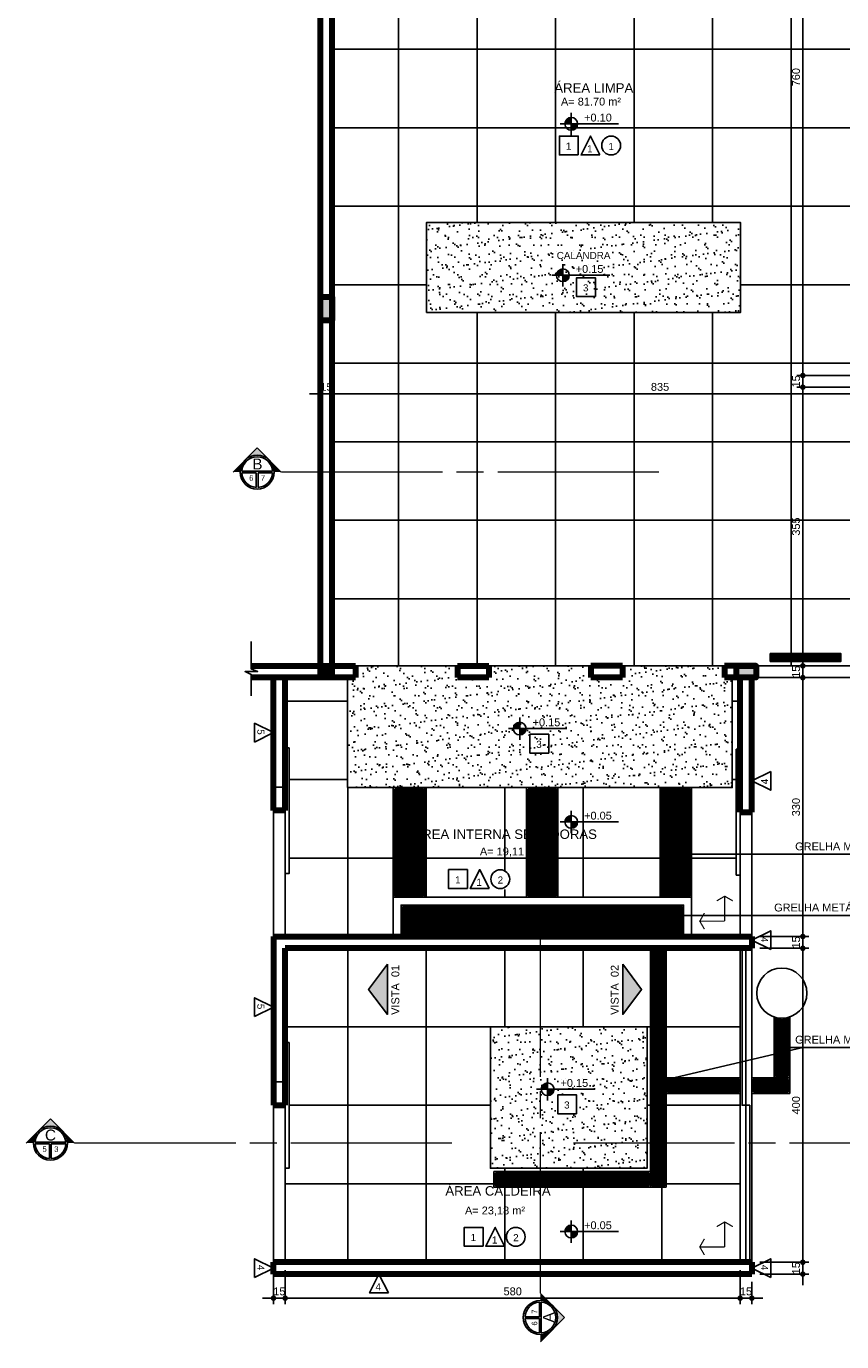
# Model space of a CAD drawing. Header units: metres. Extents: x -44 to 208, y -13 to 238.
# Tile 69 of 154: x 57 to 68, y 92 to 109. Entities that reach past the tile are written whole.
import ezdxf
from ezdxf.enums import TextEntityAlignment as Align

# ---------------------------------------------------------------- set-up
doc = ezdxf.new("R2010")
doc.units = ezdxf.units.M
doc.header["$MEASUREMENT"] = 0
doc.linetypes.add('DASHED2', pattern=[9.525, 6.35, -3.175])
doc.layers.add('ALV-ALT', color=7, linetype='Continuous', lineweight=90)
doc.layers.add('VIS-V03', color=4, linetype='Continuous', lineweight=25)
for name, color, linetype in [('ALV-CONS', 12, 'Continuous'), ('CTA-GER', 35, 'Continuous'), ('EST-LAJ', 6, 'Continuous'), ('HTC-EST', 253, 'Continuous'), ('HTC-PIS', 8, 'Continuous'), ('PAREDES', 4, 'Continuous'), ('PIS-DSN', 40, 'Continuous'), ('PROJEÇÃO', 6, 'DASHED2'), ('SMB-GER', 9, 'Continuous'), ('TXT-AMB', 25, 'Continuous'), ('TXT-ESP', 40, 'Continuous'), ('V_FLX_Descarga_de_Fundo', 3, 'Continuous')]:
    doc.layers.add(name, color=color, linetype=linetype)
doc.styles.add('ARIAL', font='arial.ttf')
doc.styles.add('Griffe', font='arial.ttf')
doc.styles.add('Texto Ambiente 1-50', font='arial.ttf', dxfattribs={"height": 0.12})
doc.styles.add('Texto Cota', font='arial.ttf')
doc.styles.add('Texto Especificacao 1-50', font='arial.ttf', dxfattribs={"height": 0.1})
doc.dimstyles.new('ARQ-1-50', dxfattribs={"dimscale": 0, "dimtxt": 0.1, "dimasz": 0.07, "dimexe": 0.075, "dimexo": 0.1, "dimgap": 0.035, "dimtad": 1, "dimdec": 0, "dimlfac": 100, "dimzin": 1, "dimdsep": 46, "dimtxsty": 'Texto Cota', "dimblk": 'DOT', "dimcen": 0.1, "dimclrd": 256, "dimclre": 256, "dimclrt": 15, "dimaunit": 1, "dimadec": 0, "dimazin": 0, "dimtfac": 1.8, "dimtdec": 0, "dimtix": 1, "dimtmove": 2, "dimatfit": 1, "dimldrblk": 'DOT', "dimfxl": 1, "dimtolj": 1, "dimtzin": 4, "dimlwd": -1, "dimarcsym": 0})
pattern_1 = [(0, (21.542105, 0.126112), (0, 0.01875), [])]
pattern_2 = [(0, (21.622105, 0.106112), (0, 0.01875), [])]
pattern_3 = [(90, (21.622105, 0.106112), (-0.01875, 1e-18), [])]

# ---------------------------------------------------------------- blocks, each defined once
blk = doc.blocks.new('Nivel')
h = blk.add_hatch(color=256)
h.paths.add_polyline_path([(0, 0), (0, 0.081, 0.414214), (-0.081, 0)])
h.paths.add_polyline_path([(0.081, 0), (0, 0), (0, -0.081, 0.414214)])
for p, q in [((0.081, 0), (-0.142, 0)), ((0, -0.081), (0, 0.142)), ((0.081, 0), (0.6, 0)), ((0, -0.081), (0, -0.142))]:
    blk.add_line(p, q)
blk.add_circle((0, 0), 0.0813)
at = {"style": 'Griffe'}
blk.add_attdef('NIVEL', text='', height=0.1, dxfattribs=at).set_placement((0.34, 0), align=Align.BOTTOM_CENTER)
blk = doc.blocks.new('_DOT')
at = {"color": 0, "linetype": 'ByBlock'}
blk.add_line((-0.5, 0), (-1, 0), dxfattribs=at)
at = {"color": 0, "linetype": 'ByBlock', "const_width": 0.5}
blk.add_lwpolyline([(-0.25, 0, 1), (0.25, 0, 1)], format="xyb", close=True, dxfattribs=at)
blk = doc.blocks.new('*D3912')
at = {"layer": 'CTA-GER', "lineweight": -2, "transparency": 16777216}
for p, q in [((67.23, 111.895), (67.255, 111.895)), ((68.223, 104.295), (67.255, 104.295))]:
    blk.add_line(p, q, dxfattribs=at)
at = {"layer": 'CTA-GER', "transparency": 16777216}
blk.add_line((67.33, 111.825), (67.33, 104.365), dxfattribs=at)
at = {"layer": 'Defpoints', "color": 0, "transparency": 16777216}
for p in [(67.33, 111.895), (67.33, 104.295), (68.323, 104.295)]:
    blk.add_point(p, dxfattribs=at)
at = {"layer": 'CTA-GER', "transparency": 16777216, "xscale": 0.07, "yscale": 0.07, "zscale": 0.07}
for p, rotation in [((67.33, 111.895), 90), ((67.33, 104.295), 270)]:
    blk.add_blockref('_DOT', p, dxfattribs=dict(at, rotation=rotation))
at = {"layer": 'CTA-GER', "color": 15, "transparency": 16777216, "insert": (67.244, 108.095), "char_height": 0.1, "attachment_point": 5, "rotation": 90, "style": 'Texto Cota'}
blk.add_mtext('\\A1;760', dxfattribs=at)
blk = doc.blocks.new('*D3913')
at = {"layer": 'CTA-GER', "transparency": 16777216}
for p, q in [((67.33, 104.365), (67.33, 104.435)), ((67.33, 104.295), (67.33, 104.145)), ((67.33, 104.075), (67.33, 104.005))]:
    blk.add_line(p, q, dxfattribs=at)
at = {"layer": 'CTA-GER', "lineweight": -2, "transparency": 16777216}
for p, q in [((68.223, 104.295), (67.255, 104.295)), ((68.223, 104.145), (67.255, 104.145))]:
    blk.add_line(p, q, dxfattribs=at)
at = {"layer": 'Defpoints', "color": 0, "transparency": 16777216}
for p in [(68.323, 104.295), (67.33, 104.145), (68.323, 104.145)]:
    blk.add_point(p, dxfattribs=at)
at = {"layer": 'CTA-GER', "transparency": 16777216, "xscale": 0.07, "yscale": 0.07, "zscale": 0.07}
for p, rotation in [((67.33, 104.295), 270), ((67.33, 104.145), 90)]:
    blk.add_blockref('_DOT', p, dxfattribs=dict(at, rotation=rotation))
at = {"layer": 'CTA-GER', "color": 15, "transparency": 16777216, "insert": (67.244, 104.22), "char_height": 0.1, "attachment_point": 5, "rotation": 90, "style": 'Texto Cota'}
blk.add_mtext('\\A1;15', dxfattribs=at)
blk = doc.blocks.new('*D3914')
at = {"layer": 'CTA-GER', "lineweight": -2, "transparency": 16777216}
for p, q in [((68.223, 104.145), (67.255, 104.145)), ((67.411, 100.595), (67.405, 100.595))]:
    blk.add_line(p, q, dxfattribs=at)
at = {"layer": 'CTA-GER', "transparency": 16777216}
blk.add_line((67.33, 104.075), (67.33, 100.665), dxfattribs=at)
at = {"layer": 'Defpoints', "color": 0, "transparency": 16777216}
for p in [(68.323, 104.145), (67.311, 100.595), (67.33, 100.595)]:
    blk.add_point(p, dxfattribs=at)
at = {"layer": 'CTA-GER', "transparency": 16777216, "xscale": 0.07, "yscale": 0.07, "zscale": 0.07}
for p, rotation in [((67.33, 104.145), 90), ((67.33, 100.595), 270)]:
    blk.add_blockref('_DOT', p, dxfattribs=dict(at, rotation=rotation))
at = {"layer": 'CTA-GER', "color": 15, "transparency": 16777216, "insert": (67.244, 102.37), "char_height": 0.1, "attachment_point": 5, "rotation": 90, "style": 'Texto Cota'}
blk.add_mtext('\\A1;355', dxfattribs=at)
blk = doc.blocks.new('*D3915')
at = {"layer": 'CTA-GER', "transparency": 16777216}
for p, q in [((67.33, 100.665), (67.33, 100.735)), ((67.33, 100.595), (67.33, 100.445)), ((67.33, 100.375), (67.33, 100.305))]:
    blk.add_line(p, q, dxfattribs=at)
at = {"layer": 'CTA-GER', "lineweight": -2, "transparency": 16777216}
for p, q in [((67.411, 100.595), (67.405, 100.595)), ((67.411, 100.445), (67.405, 100.445))]:
    blk.add_line(p, q, dxfattribs=at)
at = {"layer": 'Defpoints', "color": 0, "transparency": 16777216}
for p in [(67.311, 100.595), (67.311, 100.445), (67.33, 100.445)]:
    blk.add_point(p, dxfattribs=at)
at = {"layer": 'CTA-GER', "transparency": 16777216, "xscale": 0.07, "yscale": 0.07, "zscale": 0.07}
for p, rotation in [((67.33, 100.595), 270), ((67.33, 100.445), 90)]:
    blk.add_blockref('_DOT', p, dxfattribs=dict(at, rotation=rotation))
at = {"layer": 'CTA-GER', "color": 15, "transparency": 16777216, "insert": (67.244, 100.52), "char_height": 0.1, "attachment_point": 5, "rotation": 90, "style": 'Texto Cota'}
blk.add_mtext('\\A1;15', dxfattribs=at)
blk = doc.blocks.new('*D3933')
at = {"layer": 'CTA-GER', "lineweight": -2, "transparency": 16777216}
for p, q in [((61.336, 104.163), (61.336, 104.138)), ((69.686, 104.163), (69.686, 104.138))]:
    blk.add_line(p, q, dxfattribs=at)
at = {"layer": 'CTA-GER', "transparency": 16777216}
blk.add_line((69.616, 104.063), (61.406, 104.063), dxfattribs=at)
at = {"layer": 'Defpoints', "color": 0, "transparency": 16777216}
for p in [(61.336, 104.063), (61.336, 104.063), (69.686, 104.063)]:
    blk.add_point(p, dxfattribs=at)
at = {"layer": 'CTA-GER', "transparency": 16777216, "xscale": 0.07, "yscale": 0.07, "zscale": 0.07, "rotation": 180}
blk.add_blockref('_DOT', (61.336, 104.063), dxfattribs=at)
at = {"layer": 'CTA-GER', "transparency": 16777216, "xscale": 0.07, "yscale": 0.07, "zscale": 0.07}
blk.add_blockref('_DOT', (69.686, 104.063), dxfattribs=at)
at = {"layer": 'CTA-GER', "color": 15, "transparency": 16777216, "insert": (65.511, 104.149), "char_height": 0.1, "attachment_point": 5, "style": 'Texto Cota'}
blk.add_mtext('\\A1;835', dxfattribs=at)
blk = doc.blocks.new('*D4055')
at = {"layer": 'CTA-GER', "lineweight": -2, "transparency": 16777216}
for p, q in [((61.186, 104.145), (61.186, 104.138)), ((61.336, 104.163), (61.336, 104.138))]:
    blk.add_line(p, q, dxfattribs=at)
at = {"layer": 'CTA-GER', "transparency": 16777216}
for p, q in [((61.116, 104.063), (61.046, 104.063)), ((61.336, 104.063), (61.186, 104.063)), ((61.406, 104.063), (61.476, 104.063))]:
    blk.add_line(p, q, dxfattribs=at)
at = {"layer": 'Defpoints', "color": 0, "transparency": 16777216}
for p in [(61.186, 104.063), (61.186, 104.045), (61.336, 104.063)]:
    blk.add_point(p, dxfattribs=at)
at = {"layer": 'CTA-GER', "transparency": 16777216, "xscale": 0.07, "yscale": 0.07, "zscale": 0.07}
blk.add_blockref('_DOT', (61.186, 104.063), dxfattribs=at)
at = {"layer": 'CTA-GER', "transparency": 16777216, "xscale": 0.07, "yscale": 0.07, "zscale": 0.07, "rotation": 180}
blk.add_blockref('_DOT', (61.336, 104.063), dxfattribs=at)
at = {"layer": 'CTA-GER', "color": 15, "transparency": 16777216, "insert": (61.261, 104.149), "char_height": 0.1, "attachment_point": 5, "style": 'Texto Cota'}
blk.add_mtext('\\A1;15', dxfattribs=at)
blk = doc.blocks.new('A$C583E022D')
at = {"layer": 'HTC-PIS'}
h = blk.add_hatch(dxfattribs=at)
h.set_pattern_fill('LINE', color=256, scale=0.06, angle=90)
h.set_pattern_definition([(90, (-40.2440876, -116.442404), (-0.0075, 5e-19), [])])
h.paths.add_polyline_path([(0.89, -0.09), (0.89, -0.01), (0.01, -0.01), (0.01, -0.09)])
for points in [[(0, -0.1), (0.9, -0.1), (0.9, 0), (0, 0)], [(0.01, -0.09), (0.89, -0.09), (0.89, -0.01), (0.01, -0.01)]]:
    blk.add_lwpolyline(points, close=True, dxfattribs=at)
blk = doc.blocks.new('SENT.ASSENT.')
at = {"const_width": 0.0117}
for points in [[(0.153, 0.395), (0.072, 0.348)], [(0.147, 0.395), (0.229, 0.348)], [(0.15, 0.394), (0.15, 0.15)], [(0.394, 0.15), (0.15, 0.15)], [(0.395, 0.147), (0.348, 0.228)], [(0.395, 0.153), (0.348, 0.071)]]:
    blk.add_lwpolyline(points, dxfattribs=at)
blk = doc.blocks.new('*D4072')
at = {"layer": 'CTA-GER', "lineweight": -2, "transparency": 16777216}
for p, q in [((67.411, 100.445), (67.405, 100.445)), ((66.781, 97.147), (67.405, 97.147))]:
    blk.add_line(p, q, dxfattribs=at)
at = {"layer": 'CTA-GER', "transparency": 16777216}
blk.add_line((67.33, 100.375), (67.33, 97.217), dxfattribs=at)
at = {"layer": 'Defpoints', "color": 0, "transparency": 16777216}
for p in [(67.311, 100.445), (66.681, 97.147), (67.33, 97.147)]:
    blk.add_point(p, dxfattribs=at)
at = {"layer": 'CTA-GER', "transparency": 16777216, "xscale": 0.07, "yscale": 0.07, "zscale": 0.07}
for p, rotation in [((67.33, 100.445), 90), ((67.33, 97.147), 270)]:
    blk.add_blockref('_DOT', p, dxfattribs=dict(at, rotation=rotation))
at = {"layer": 'CTA-GER', "color": 15, "transparency": 16777216, "insert": (67.244, 98.796), "char_height": 0.1, "attachment_point": 5, "rotation": 90, "style": 'Texto Cota'}
blk.add_mtext('\\A1;330', dxfattribs=at)
blk = doc.blocks.new('*D4073')
at = {"layer": 'CTA-GER', "transparency": 16777216}
for p, q in [((67.33, 97.217), (67.33, 97.287)), ((67.33, 97.147), (67.33, 96.997)), ((67.33, 96.927), (67.33, 96.857))]:
    blk.add_line(p, q, dxfattribs=at)
at = {"layer": 'CTA-GER', "lineweight": -2, "transparency": 16777216}
for p, q in [((66.781, 97.147), (67.405, 97.147)), ((66.781, 96.997), (67.405, 96.997))]:
    blk.add_line(p, q, dxfattribs=at)
at = {"layer": 'Defpoints', "color": 0, "transparency": 16777216}
for p in [(66.681, 97.147), (66.681, 96.997), (67.33, 96.997)]:
    blk.add_point(p, dxfattribs=at)
at = {"layer": 'CTA-GER', "transparency": 16777216, "xscale": 0.07, "yscale": 0.07, "zscale": 0.07}
for p, rotation in [((67.33, 97.147), 270), ((67.33, 96.997), 90)]:
    blk.add_blockref('_DOT', p, dxfattribs=dict(at, rotation=rotation))
at = {"layer": 'CTA-GER', "color": 15, "transparency": 16777216, "insert": (67.244, 97.072), "char_height": 0.1, "attachment_point": 5, "rotation": 90, "style": 'Texto Cota'}
blk.add_mtext('\\A1;15', dxfattribs=at)
blk = doc.blocks.new('*D4074')
at = {"layer": 'CTA-GER', "lineweight": -2, "transparency": 16777216}
for p, q in [((66.781, 96.997), (67.405, 96.997)), ((66.781, 92.997), (67.405, 92.997))]:
    blk.add_line(p, q, dxfattribs=at)
at = {"layer": 'CTA-GER', "transparency": 16777216}
blk.add_line((67.33, 96.927), (67.33, 93.067), dxfattribs=at)
at = {"layer": 'Defpoints', "color": 0, "transparency": 16777216}
for p in [(66.681, 96.997), (66.681, 92.997), (67.33, 92.997)]:
    blk.add_point(p, dxfattribs=at)
at = {"layer": 'CTA-GER', "transparency": 16777216, "xscale": 0.07, "yscale": 0.07, "zscale": 0.07}
for p, rotation in [((67.33, 96.997), 90), ((67.33, 92.997), 270)]:
    blk.add_blockref('_DOT', p, dxfattribs=dict(at, rotation=rotation))
at = {"layer": 'CTA-GER', "color": 15, "transparency": 16777216, "insert": (67.244, 94.997), "char_height": 0.1, "attachment_point": 5, "rotation": 90, "style": 'Texto Cota'}
blk.add_mtext('\\A1;400', dxfattribs=at)
blk = doc.blocks.new('*D4075')
at = {"layer": 'CTA-GER', "transparency": 16777216}
for p, q in [((67.33, 93.067), (67.33, 93.137)), ((67.33, 92.997), (67.33, 92.847)), ((67.33, 92.777), (67.33, 92.707))]:
    blk.add_line(p, q, dxfattribs=at)
at = {"layer": 'CTA-GER', "lineweight": -2, "transparency": 16777216}
for p, q in [((66.781, 92.997), (67.405, 92.997)), ((66.781, 92.847), (67.405, 92.847))]:
    blk.add_line(p, q, dxfattribs=at)
at = {"layer": 'Defpoints', "color": 0, "transparency": 16777216}
for p in [(66.681, 92.997), (66.681, 92.847), (67.33, 92.847)]:
    blk.add_point(p, dxfattribs=at)
at = {"layer": 'CTA-GER', "transparency": 16777216, "xscale": 0.07, "yscale": 0.07, "zscale": 0.07}
for p, rotation in [((67.33, 92.997), 270), ((67.33, 92.847), 90)]:
    blk.add_blockref('_DOT', p, dxfattribs=dict(at, rotation=rotation))
at = {"layer": 'CTA-GER', "color": 15, "transparency": 16777216, "insert": (67.244, 92.922), "char_height": 0.1, "attachment_point": 5, "rotation": 90, "style": 'Texto Cota'}
blk.add_mtext('\\A1;15', dxfattribs=at)
blk = doc.blocks.new('*D4076')
at = {"layer": 'CTA-GER', "lineweight": -2, "transparency": 16777216}
for p, q in [((60.586, 92.897), (60.586, 92.465)), ((60.736, 92.897), (60.736, 92.465))]:
    blk.add_line(p, q, dxfattribs=at)
at = {"layer": 'CTA-GER', "transparency": 16777216}
for p, q in [((60.516, 92.54), (60.446, 92.54)), ((60.586, 92.54), (60.736, 92.54)), ((60.806, 92.54), (60.876, 92.54))]:
    blk.add_line(p, q, dxfattribs=at)
at = {"layer": 'Defpoints', "color": 0, "transparency": 16777216}
for p in [(60.586, 92.997), (60.736, 92.997), (60.736, 92.54)]:
    blk.add_point(p, dxfattribs=at)
at = {"layer": 'CTA-GER', "transparency": 16777216, "xscale": 0.07, "yscale": 0.07, "zscale": 0.07}
blk.add_blockref('_DOT', (60.586, 92.54), dxfattribs=at)
at = {"layer": 'CTA-GER', "transparency": 16777216, "xscale": 0.07, "yscale": 0.07, "zscale": 0.07, "rotation": 180}
blk.add_blockref('_DOT', (60.736, 92.54), dxfattribs=at)
at = {"layer": 'CTA-GER', "color": 15, "transparency": 16777216, "insert": (60.661, 92.626), "char_height": 0.1, "attachment_point": 5, "style": 'Texto Cota'}
blk.add_mtext('\\A1;15', dxfattribs=at)
blk = doc.blocks.new('*D4077')
at = {"layer": 'CTA-GER', "lineweight": -2, "transparency": 16777216}
for p, q in [((60.736, 92.897), (60.736, 92.465)), ((66.531, 92.897), (66.531, 92.465))]:
    blk.add_line(p, q, dxfattribs=at)
at = {"layer": 'CTA-GER', "transparency": 16777216}
blk.add_line((60.806, 92.54), (66.461, 92.54), dxfattribs=at)
at = {"layer": 'Defpoints', "color": 0, "transparency": 16777216}
for p in [(60.736, 92.997), (66.531, 92.997), (66.531, 92.54)]:
    blk.add_point(p, dxfattribs=at)
at = {"layer": 'CTA-GER', "transparency": 16777216, "xscale": 0.07, "yscale": 0.07, "zscale": 0.07, "rotation": 180}
blk.add_blockref('_DOT', (60.736, 92.54), dxfattribs=at)
at = {"layer": 'CTA-GER', "transparency": 16777216, "xscale": 0.07, "yscale": 0.07, "zscale": 0.07}
blk.add_blockref('_DOT', (66.531, 92.54), dxfattribs=at)
at = {"layer": 'CTA-GER', "color": 15, "transparency": 16777216, "insert": (63.634, 92.626), "char_height": 0.1, "attachment_point": 5, "style": 'Texto Cota'}
blk.add_mtext('\\A1;580', dxfattribs=at)
blk = doc.blocks.new('*D4078')
at = {"layer": 'CTA-GER', "lineweight": -2, "transparency": 16777216}
for p, q in [((66.531, 92.897), (66.531, 92.465)), ((66.681, 92.747), (66.681, 92.465))]:
    blk.add_line(p, q, dxfattribs=at)
at = {"layer": 'CTA-GER', "transparency": 16777216}
for p, q in [((66.461, 92.54), (66.391, 92.54)), ((66.531, 92.54), (66.681, 92.54)), ((66.751, 92.54), (66.821, 92.54))]:
    blk.add_line(p, q, dxfattribs=at)
at = {"layer": 'Defpoints', "color": 0, "transparency": 16777216}
for p in [(66.531, 92.997), (66.681, 92.847), (66.681, 92.54)]:
    blk.add_point(p, dxfattribs=at)
at = {"layer": 'CTA-GER', "transparency": 16777216, "xscale": 0.07, "yscale": 0.07, "zscale": 0.07}
blk.add_blockref('_DOT', (66.531, 92.54), dxfattribs=at)
at = {"layer": 'CTA-GER', "transparency": 16777216, "xscale": 0.07, "yscale": 0.07, "zscale": 0.07, "rotation": 180}
blk.add_blockref('_DOT', (66.681, 92.54), dxfattribs=at)
at = {"layer": 'CTA-GER', "color": 15, "transparency": 16777216, "insert": (66.606, 92.626), "char_height": 0.1, "attachment_point": 5, "style": 'Texto Cota'}
blk.add_mtext('\\A1;15', dxfattribs=at)
blk = doc.blocks.new('Corte dir-cima')
h = blk.add_hatch(color=256)
h.dxf.hatch_style = 1
h.paths.add_polyline_path([(8.189, 0.439), (7.75, 0.879), (7.311, 0.439, -0.414214)])
h = blk.add_hatch(color=256)
h.dxf.hatch_style = 1
h.paths.add_polyline_path([(7.311, 0.439, 0.198912), (7.129, 0), (6.871, 0)])
h = blk.add_hatch(color=256)
h.dxf.hatch_style = 1
h.paths.add_polyline_path([(8.189, 0.439), (8.629, 0), (8.371, 0, 0.198912)])
for p, q in [((6.871, 0), (7.75, 0.879)), ((8.629, 0), (7.75, 0.879)), ((7.192, 0.031), (8.308, 0.031)), ((7.129, -0.031), (7.129, -0.031)), ((7.192, -0.031), (7.719, -0.031)), ((7.719, -0.559), (7.719, -0.031)), ((7.781, -0.031), (8.308, -0.031)), ((7.781, -0.559), (7.781, -0.031))]:
    blk.add_line(p, q)
at = {"const_width": 0.05}
for points in [[(-6.871, 0), (-1, 0)], [(-0.5, 0), (0.5, 0)], [(1, 0), (6.871, 0)]]:
    blk.add_lwpolyline(points, dxfattribs=at)
blk.add_circle((7.75, 0), 0.621)
for start, end in [(3.1847, 176.8153), (183.1847, 266.8153), (273.1847, 356.8153)]:
    blk.add_arc((7.75, 0), 0.559, start, end)
at = {"style": 'Griffe'}
for tag, height, p in [('A', 0.4, (7.75, 0.295)), ('B', 0.2, (7.537, -0.213)), ('C', 0.2, (7.963, -0.213))]:
    blk.add_attdef(tag, text='', height=height, dxfattribs=at).set_placement(p, align=Align.MIDDLE_CENTER)

msp = doc.modelspace()

# ---------------------------------------------------------------- hatches: boundary and pattern name
at = {"layer": 'HTC-EST'}
for points in [[(61.336, 105.295), (61.186, 105.295), (61.186, 104.995), (61.336, 104.995)], [(61.186, 100.445), (61.336, 100.445), (61.336, 100.595), (61.186, 100.595)], [(66.736, 100.595), (66.486, 100.595), (66.486, 100.445), (66.736, 100.445)]]:
    msp.add_hatch(color=256, dxfattribs=at).paths.add_polyline_path(points)
at = {"layer": 'HTC-PIS'}
h = msp.add_hatch(dxfattribs=at)
h.set_pattern_fill('_USER', color=256, angle=90, double=1, pattern_type=0)
h.set_pattern_definition([(90, (71.1798, 119.4496), (-1, 6e-17), []), (180, (71.1798, 119.4496), (-1e-16, -1), [])])
h.paths.add_polyline_path([(68.78, 117.05), (69.28, 117.05), (69.28, 117.1), (69.28, 117.1), (69.28, 118.4), (69.28, 119.45), (67.83, 119.45), (66.43, 119.45), (61.63, 119.45), (61.33, 119.45), (61.33, 111.9), (61.38, 111.9), (61.38, 111.75), (61.33, 111.75), (61.33, 106.7), (61.33, 100.6), (61.58, 100.6), (61.58, 100.595), (63.13, 100.595), (63.13, 100.6), (63.28, 100.6), (63.28, 100.595), (64.83, 100.595), (64.83, 100.6), (64.98, 100.6), (64.98, 100.595), (66.53, 100.595), (66.53, 100.6), (66.73, 100.6), (68.23, 100.6), (68.23, 100.6), (68.28, 100.6), (69.18, 100.6), (69.18, 100.6), (69.68, 100.6), (69.68, 104.15), (68.18, 104.15), (68.18, 104.3), (68.18, 105), (68.18, 105.235), (68.18, 106.365), (68.18, 107.185), (68.18, 108.315), (68.18, 109.051), (68.18, 110.041), (68.18, 111.75), (62.68, 111.75), (62.68, 111.9), (67.68, 111.9), (67.68, 116.9), (62.68, 116.9), (62.68, 117.05), (67.88, 117.05)])
edge = h.paths.add_edge_path(flags=16)
edge.add_arc((65.464, 117.876), 0.12, 0, 360)
edge = h.paths.add_edge_path(flags=16)
edge.add_arc((64.925, 118.142), 0.0813, 0, 360)
h.paths.add_polyline_path([(65.322, 117.757), (65.082, 117.757), (65.202, 117.997)], flags=16)
h.paths.add_polyline_path([(66.73, 114.5), (66.73, 114.35), (66.48, 114.35), (66.48, 114.5)], flags=16)
h.paths.add_polyline_path([(64.501, 114.164), (64.501, 113.924), (64.261, 113.924), (64.261, 114.164)], flags=16)
edge = h.paths.add_edge_path(flags=16)
edge.add_arc((64.918, 114.044), 0.12, 0, 360)
h.paths.add_polyline_path([(64.656, 114.164), (64.776, 113.924), (64.536, 113.924)], flags=16)
edge = h.paths.add_edge_path(flags=16)
edge.add_arc((64.447, 107.989), 0.0813, 0, 360)
edge = h.paths.add_edge_path(flags=16)
edge.add_arc((64.955, 107.706), 0.12, 0, 360)
h.paths.add_polyline_path([(64.693, 107.826), (64.813, 107.586), (64.573, 107.586)], flags=16)
h.paths.add_polyline_path([(66.53, 106.25), (66.53, 105.1), (62.53, 105.1), (62.53, 106.25)], flags=16)
h = msp.add_hatch(dxfattribs=at)
h.set_pattern_fill('AR-SAND', color=256, scale=0.1, style=0)
h.set_pattern_definition([(37.5, (54.48713, 119.59224), (-0.0062993, 0.1926824), [0, -0.152, 0, -0.17, 0, -0.1625]), (7.5, (54.48713, 119.59224), (0.1769777, 0.2822146), [0, -0.082, 0, -0.137, 0, -0.0525]), (327.5, (54.36413, 119.59224), (0.3114142, 0.0005659), [0, -0.05, 0, -0.18, 0, -0.235]), (317.5, (54.36413, 119.59224), (0.3006127, 0.0877676), [0, -0.025, 0, -0.118, 0, -0.135])])
h.paths.add_polyline_path([(62.536, 105.095), (66.536, 105.095), (66.536, 106.245), (62.536, 106.245)])
h = msp.add_hatch(dxfattribs=at)
h.set_pattern_fill('AR-SAND', color=256, scale=0.1, style=0)
h.paths.add_polyline_path([(66.431, 100.445), (66.331, 100.445), (66.331, 100.595), (65.031, 100.595), (65.031, 100.445), (64.631, 100.445), (64.631, 100.595), (63.331, 100.595), (63.331, 100.445), (62.931, 100.445), (62.931, 100.595), (61.631, 100.595), (61.631, 100.445), (61.531, 100.445), (61.531, 99.045), (66.431, 99.045)])
h = msp.add_hatch(dxfattribs=at)
h.set_pattern_fill('_USER', color=256, angle=90, double=1, pattern_type=0)
h.set_pattern_definition([(90, (66.5313, 97.1469), (-1, 6e-17), []), (180, (66.5313, 97.1469), (-1e-16, -1), [])])
h.paths.add_polyline_path([(63.139, 97.986), (63.379, 97.986), (63.379, 97.746), (63.139, 97.746)], flags=16)
h.paths.add_polyline_path([(63.414, 97.746), (63.534, 97.986), (63.654, 97.746)], flags=16)
h.paths.add_polyline_path([(63.916, 97.865, -1), (63.676, 97.865, -1)], flags=16)
h.paths.add_polyline_path([(63.74, 97.786), (63.855, 97.786), (63.855, 97.922), (63.74, 97.922)], flags=8)
h.paths.add_polyline_path([(63.468, 97.757), (63.583, 97.757), (63.583, 97.893), (63.468, 97.893)], flags=8)
h.paths.add_polyline_path([(63.197, 97.789), (63.312, 97.789), (63.312, 97.925), (63.197, 97.925)], flags=8)
h.paths.add_polyline_path([(62.339, 98.295), (64.737, 98.295), (64.737, 98.542), (62.339, 98.542)], flags=24)
h.paths.add_polyline_path([(63.186, 98.131), (64.011, 98.131), (64.011, 98.311), (63.186, 98.311)], flags=24)
h.paths.add_polyline_path([(65.911, 97.647), (65.911, 97.147), (66.531, 97.147), (66.531, 97.929), (66.481, 97.929), (66.481, 99.533), (66.531, 99.533), (66.531, 100.445), (66.486, 100.445), (66.431, 100.445), (66.431, 99.045), (61.531, 99.045), (61.531, 100.445), (60.736, 100.445), (60.736, 99.553), (60.786, 99.553), (60.786, 97.949), (60.736, 97.949), (60.736, 97.147), (62.111, 97.147), (62.111, 97.647)])
h = msp.add_hatch(dxfattribs=at)
h.set_pattern_fill('LINE', color=256, scale=0.15, style=0)
h.set_pattern_definition(pattern_1)
h.paths.add_polyline_path([(62.131, 99.025), (62.491, 99.025), (62.491, 97.667), (62.131, 97.667)])
h = msp.add_hatch(dxfattribs=at)
h.set_pattern_fill('LINE', color=256, scale=0.15, style=0)
h.set_pattern_definition(pattern_1)
h.paths.add_polyline_path([(63.831, 99.025), (64.191, 99.025), (64.191, 97.667), (63.831, 97.667)])
h = msp.add_hatch(dxfattribs=at)
h.set_pattern_fill('LINE', color=256, scale=0.15, style=0)
h.set_pattern_definition(pattern_1)
h.paths.add_polyline_path([(65.531, 99.025), (65.891, 99.025), (65.891, 97.667), (65.531, 97.667)])
h = msp.add_hatch(dxfattribs=at)
h.set_pattern_fill('LINE', color=256, scale=0.15, angle=90, style=0)
h.set_pattern_definition([(90, (21.542105, 0.106112), (-0.01875, 1e-18), [])])
h.paths.add_polyline_path([(62.231, 97.527), (65.791, 97.527), (65.791, 97.167), (62.231, 97.167)])
h = msp.add_hatch(dxfattribs=at)
h.set_pattern_fill('_USER', color=256, angle=90, double=1, pattern_type=0)
h.set_pattern_definition([(90, (66.5313, 92.9969), (-1, 6e-17), []), (180, (66.5313, 92.9969), (-1e-16, -1), [])])
h.paths.add_polyline_path([(65.346, 95.995), (65.346, 94.195), (63.35, 94.195), (63.35, 94.945), (63.35, 95.995)], flags=16)
h.paths.add_polyline_path([(64.448, 95.13), (64.448, 94.89), (64.208, 94.89), (64.208, 95.13)], flags=0)
h.paths.add_polyline_path([(63.793, 93.322, -1), (63.553, 93.322, -1)], flags=16)
h.paths.add_polyline_path([(63.411, 93.442), (63.531, 93.202), (63.291, 93.202)], flags=16)
h.paths.add_polyline_path([(63.256, 93.442), (63.256, 93.202), (63.016, 93.202), (63.016, 93.442)], flags=16)
h.paths.add_polyline_path([(64.266, 94.932), (64.382, 94.932), (64.382, 95.07), (64.266, 95.07)], flags=8)
h.paths.add_polyline_path([(63.617, 93.243), (63.732, 93.243), (63.732, 93.379), (63.617, 93.379)], flags=8)
h.paths.add_polyline_path([(63.345, 93.213), (63.461, 93.213), (63.461, 93.349), (63.345, 93.349)], flags=8)
h.paths.add_polyline_path([(63.074, 93.246), (63.19, 93.246), (63.19, 93.381), (63.074, 93.381)], flags=8)
h.paths.add_polyline_path([(62.996, 93.557), (63.821, 93.557), (63.821, 93.737), (62.996, 93.737)], flags=24)
h.paths.add_polyline_path([(62.746, 93.751), (64.148, 93.751), (64.148, 93.998), (62.746, 93.998)], flags=24)
h.paths.add_polyline_path([(63.395, 94.154), (65.388, 94.154), (65.388, 96.997), (60.736, 96.997), (60.736, 95.799), (60.786, 95.799), (60.786, 94.195), (60.736, 94.195), (60.736, 92.997), (66.531, 92.997), (66.531, 96.997), (65.588, 96.997), (65.588, 93.954), (63.395, 93.954)])
h = msp.add_hatch(dxfattribs=at)
h.set_pattern_fill('LINE', color=256, scale=0.15, style=0)
h.set_pattern_definition(pattern_2)
h.paths.add_polyline_path([(65.568, 96.977), (65.408, 96.977), (65.408, 93.974), (65.568, 93.974)])
h = msp.add_hatch(color=256, dxfattribs=at)
h.dxf.hatch_style = 1
h.paths.add_polyline_path([(62.037, 96.794), (62.037, 96.154), (61.797, 96.474)])
h = msp.add_hatch(color=256, dxfattribs=at)
h.dxf.hatch_style = 1
h.paths.add_polyline_path([(65.036, 96.794), (65.036, 96.154), (65.276, 96.474)])
h = msp.add_hatch(dxfattribs=at)
h.set_pattern_fill('LINE', color=256, scale=0.15, style=0)
h.set_pattern_definition(pattern_2)
edge = h.paths.add_edge_path()
edge.add_arc((67.063, 96.426), 0.32, 255.5225, 284.4775)
edge.add_line((67.143, 96.116), (67.143, 95.367))
edge.add_line((67.143, 95.367), (66.983, 95.367))
edge.add_line((66.983, 95.367), (66.983, 96.116))
h = msp.add_hatch(dxfattribs=at)
h.set_pattern_fill('AR-SAND', color=256, scale=0.1, style=0)
h.paths.add_polyline_path([(65.346, 95.995), (63.35, 95.995), (63.35, 94.945), (63.35, 94.195), (65.346, 94.195)])
h.paths.add_polyline_path([(63.998, 95.202, -1), (64.16, 95.202, -1)], flags=16)
h.paths.add_polyline_path([(64.208, 95.13), (64.448, 95.13), (64.448, 94.89), (64.208, 94.89)], flags=16)
h.paths.add_polyline_path([(64.217, 95.204), (64.622, 95.204), (64.622, 95.358), (64.217, 95.358)], flags=24)
h.paths.add_polyline_path([(64.266, 94.932), (64.382, 94.932), (64.382, 95.07), (64.266, 95.07)], flags=8)
h = msp.add_hatch(dxfattribs=at)
h.set_pattern_fill('LINE', color=256, scale=0.15, angle=90, style=0)
h.set_pattern_definition(pattern_3)
h.paths.add_polyline_path([(65.608, 95.327), (66.511, 95.327), (66.511, 95.167), (65.608, 95.167)])
h = msp.add_hatch(dxfattribs=at)
h.set_pattern_fill('LINE', color=256, scale=0.15, angle=90, style=0)
h.set_pattern_definition(pattern_3)
h.paths.add_polyline_path([(66.701, 95.167), (67.143, 95.167), (67.143, 95.327), (66.701, 95.327)])
h = msp.add_hatch(dxfattribs=at)
h.set_pattern_fill('LINE', color=256, scale=0.15, angle=90, style=0)
h.set_pattern_definition(pattern_3)
h.paths.add_polyline_path([(63.415, 94.134), (65.368, 94.134), (65.368, 93.974), (63.415, 93.974)])

# ---------------------------------------------------------------- linework, layer by layer
at = {"layer": 'ALV-ALT'}
for p, q in [((61.186, 100.445), (61.186, 117.795)), ((61.336, 106.695), (61.336, 111.745)), ((61.336, 100.445), (61.336, 106.695)), ((60.304, 100.595), (61.631, 100.595)), ((61.631, 100.595), (61.631, 100.445)), ((62.931, 100.595), (63.331, 100.595)), ((62.931, 100.595), (62.931, 100.445)), ((63.331, 100.595), (63.331, 100.445)), ((65.031, 100.595), (64.631, 100.595)), ((64.631, 100.595), (64.631, 100.445)), ((65.031, 100.595), (65.031, 100.445)), ((66.736, 100.595), (66.331, 100.595)), ((66.331, 100.595), (66.331, 100.445)), ((61.631, 100.445), (60.304, 100.445)), ((60.586, 98.751), (60.586, 100.445)), ((60.736, 98.751), (60.736, 100.445)), ((63.331, 100.445), (62.931, 100.445)), ((65.031, 100.445), (64.631, 100.445)), ((66.736, 100.445), (66.331, 100.445)), ((66.531, 98.731), (66.531, 100.445)), ((66.681, 98.731), (66.681, 100.445)), ((60.736, 98.751), (60.586, 98.751)), ((66.531, 98.731), (66.681, 98.731)), ((60.586, 97.147), (66.681, 97.147)), ((60.586, 97.147), (60.586, 94.997)), ((66.681, 97.147), (66.681, 96.997)), ((66.681, 96.997), (60.736, 96.997)), ((60.736, 94.997), (60.736, 96.997)), ((60.586, 94.997), (60.736, 94.997)), ((66.681, 92.997), (60.586, 92.997)), ((60.586, 92.847), (60.586, 92.997)), ((66.681, 92.847), (60.586, 92.847)), ((66.681, 92.997), (66.681, 92.847))]:
    msp.add_line(p, q, dxfattribs=at)
for points in [[(61.186, 105.295), (61.336, 105.295), (61.336, 104.995), (61.186, 104.995)], [(66.486, 100.595), (66.736, 100.595), (66.736, 100.445), (66.486, 100.445)]]:
    msp.add_lwpolyline(points, close=True, dxfattribs=at)
at = {"layer": 'EST-LAJ'}
for points in [[(60.586, 98.751), (60.736, 98.751), (60.736, 99.051), (60.586, 99.051)], [(60.586, 94.997), (60.736, 94.997), (60.736, 95.297), (60.586, 95.297)]]:
    msp.add_lwpolyline(points, close=True, dxfattribs=at)
at = {"layer": 'HTC-PIS'}
for p, q in [((62.111, 99.045), (62.111, 97.647)), ((62.511, 99.045), (62.511, 97.647)), ((63.811, 99.045), (63.811, 97.646)), ((64.211, 99.045), (64.211, 97.646)), ((65.511, 99.045), (65.511, 97.647)), ((65.911, 99.045), (65.911, 97.647)), ((65.388, 96.997), (65.388, 93.954)), ((65.588, 96.997), (65.588, 93.954)), ((66.963, 96.122), (66.963, 95.347)), ((67.163, 96.122), (67.163, 95.147)), ((66.531, 95.347), (65.588, 95.347)), ((67.163, 95.347), (66.681, 95.347)), ((66.531, 95.147), (65.588, 95.147)), ((67.163, 95.147), (66.681, 95.147)), ((65.388, 94.154), (63.395, 94.154)), ((63.395, 93.954), (63.395, 94.154)), ((65.588, 93.954), (63.395, 93.954))]:
    msp.add_line(p, q, dxfattribs=at)
for points in [[(62.131, 99.025), (62.491, 99.025), (62.491, 97.667), (62.131, 97.667)], [(63.831, 99.025), (64.191, 99.025), (64.191, 97.667), (63.831, 97.667)], [(65.531, 99.025), (65.891, 99.025), (65.891, 97.667), (65.531, 97.667)], [(62.231, 97.527), (65.791, 97.527), (65.791, 97.167), (62.231, 97.167)], [(65.568, 96.977), (65.408, 96.977), (65.408, 93.974), (65.568, 93.974)], [(65.608, 95.327), (66.511, 95.327), (66.511, 95.167), (65.608, 95.167)], [(66.701, 95.167), (67.143, 95.167), (67.143, 95.327), (66.701, 95.327)], [(63.415, 94.134), (65.368, 94.134), (65.368, 93.974), (63.415, 93.974)]]:
    msp.add_lwpolyline(points, close=True, dxfattribs=at)
msp.add_lwpolyline([(67.143, 96.116), (67.143, 95.367), (66.983, 95.367), (66.983, 96.116)], dxfattribs=at)
at = {"layer": 'PAREDES'}
for p, q in [((66.486, 100.445), (66.486, 100.595)), ((66.736, 100.445), (66.736, 100.595))]:
    msp.add_line(p, q, dxfattribs=at)
at = {"layer": 'PIS-DSN'}
msp.add_line((61.631, 100.595), (66.331, 100.595), dxfattribs=at)
for points in [[(62.536, 105.095), (66.536, 105.095), (66.536, 106.245), (62.536, 106.245)], [(66.736, 100.595), (68.186, 100.595), (68.186, 100.445), (66.736, 100.445)], [(60.786, 99.553), (60.736, 99.553), (60.736, 97.949), (60.786, 97.949)], [(66.531, 99.533), (66.481, 99.533), (66.481, 97.929), (66.531, 97.929)], [(60.736, 98.751), (60.586, 98.751), (60.586, 97.147), (60.736, 97.147)], [(66.531, 98.731), (66.681, 98.731), (66.681, 97.147), (66.531, 97.147)], [(66.681, 96.997), (66.531, 96.997), (66.531, 92.997), (66.681, 92.997)], [(66.606, 96.997), (66.556, 96.997), (66.556, 94.997), (66.606, 94.997)], [(60.786, 95.799), (60.736, 95.799), (60.736, 94.195), (60.786, 94.195)], [(60.736, 94.997), (60.586, 94.997), (60.586, 92.997), (60.736, 92.997)], [(66.656, 94.997), (66.606, 94.997), (66.606, 92.997), (66.656, 92.997)]]:
    msp.add_lwpolyline(points, close=True, dxfattribs=at)
for points in [[(60.304, 100.212), (60.304, 100.486), (60.224, 100.523), (60.383, 100.523), (60.304, 100.556), (60.304, 100.904)], [(66.431, 100.445), (66.431, 99.045), (61.531, 99.045), (61.531, 100.445)], [(63.35, 94.945), (63.35, 95.995), (65.346, 95.995), (65.346, 94.195), (63.35, 94.195), (63.35, 94.945)]]:
    msp.add_lwpolyline(points, dxfattribs=at)
at = {"layer": 'PROJEÇÃO'}
for p, q in [((61.186, 105.295), (61.336, 105.295)), ((61.186, 104.995), (61.336, 104.995))]:
    msp.add_line(p, q, dxfattribs=at)
at = {"layer": 'TXT-ESP'}
for points in [[(64.47, 107.105), (64.23, 107.105), (64.23, 107.345), (64.47, 107.345)], [(64.746, 107.105), (64.506, 107.105), (64.626, 107.345), (64.626, 107.345)], [(64.688, 105.3), (64.448, 105.3), (64.448, 105.54), (64.688, 105.54)], [(60.346, 99.625), (60.346, 99.865), (60.586, 99.745), (60.586, 99.745)], [(64.093, 99.485), (63.853, 99.485), (63.853, 99.725), (64.093, 99.725)], [(66.921, 99.251), (66.921, 99.011), (66.681, 99.131), (66.681, 99.131)], [(63.058, 97.759), (62.818, 97.759), (62.818, 97.999), (63.058, 97.999)], [(63.334, 97.759), (63.094, 97.759), (63.214, 97.999), (63.214, 97.999)], [(66.921, 96.98), (66.921, 97.22), (66.681, 97.1), (66.681, 97.1)], [(62.037, 96.794), (62.037, 96.154), (61.797, 96.474), (61.797, 96.474)], [(65.036, 96.794), (65.036, 96.154), (65.276, 96.474), (65.276, 96.474)], [(60.346, 96.127), (60.346, 96.367), (60.586, 96.247), (60.586, 96.247)], [(64.448, 94.89), (64.208, 94.89), (64.208, 95.13), (64.448, 95.13)], [(63.256, 93.202), (63.016, 93.202), (63.016, 93.442), (63.256, 93.442)], [(63.531, 93.202), (63.291, 93.202), (63.411, 93.442), (63.411, 93.442)], [(60.346, 92.802), (60.346, 93.042), (60.586, 92.922), (60.586, 92.922)], [(66.921, 92.802), (66.921, 93.042), (66.681, 92.922), (66.681, 92.922)], [(62.05, 92.607), (61.81, 92.607), (61.93, 92.847), (61.93, 92.847)]]:
    msp.add_lwpolyline(points, close=True, dxfattribs=at)
for centre in [(64.888, 107.224), (63.476, 97.878), (63.673, 93.322)]:
    msp.add_circle(centre, 0.12, dxfattribs=at)
at = {"layer": 'V_FLX_Descarga_de_Fundo'}
msp.add_circle((67.063, 96.426), 0.32, dxfattribs=at)
at = {"layer": 'VIS-V03'}
for points in [[(62.111, 97.147), (62.111, 97.647), (65.911, 97.647), (65.911, 97.147)], [(62.211, 97.147), (62.211, 97.547), (65.811, 97.547), (65.811, 97.147)]]:
    msp.add_lwpolyline(points, dxfattribs=at)

# ---------------------------------------------------------------- block references
at = {"layer": 'ALV-CONS', "xscale": 1.306385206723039, "yscale": 1.306385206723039, "zscale": 1.306385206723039, "rotation": 90}
for p in [(66.531, 97.147), (66.531, 92.997)]:
    msp.add_blockref('SENT.ASSENT.', p, dxfattribs=at)
at = {"layer": 'HTC-PIS'}
msp.add_blockref('A$C583E022D', (66.915, 100.751), dxfattribs=at)
at = {"layer": 'SMB-GER'}
for p, values in [((64.38, 107.5), {'NIVEL': '+0.10'}), ((64.273, 105.572), {'NIVEL': '+0.15'}), ((63.724, 99.796), {'NIVEL': '+0.15'}), ((64.38, 98.607), {'NIVEL': '+0.05'}), ((64.079, 95.202), {'NIVEL': '+0.15'}), ((64.38, 93.389), {'NIVEL': '+0.05'})]:
    msp.add_blockref('Nivel', p, dxfattribs=at).add_auto_attribs(values)
ref = msp.add_blockref('Corte dir-cima', (63.091, 103.064), dxfattribs=dict(at, xscale=-0.35, yscale=0.35, zscale=0.35))
ref.add_attrib('A', 'B', dxfattribs={"layer": '0', "height": 0.14, "style": 'Griffe'}).set_placement((60.381, 103.167), align=Align.MIDDLE_CENTER)
ref.add_attrib('B', '7', dxfattribs={"layer": '0', "height": 0.07, "style": 'Griffe'}).set_placement((60.453, 102.989), align=Align.MIDDLE_CENTER)
ref.add_attrib('C', '6', dxfattribs={"layer": '0', "height": 0.07, "style": 'Griffe'}).set_placement((60.304, 102.989), align=Align.MIDDLE_CENTER)
ref = msp.add_blockref('Corte dir-cima', (63.986, 95.006), dxfattribs=dict(at, xscale=0.35, yscale=0.35, zscale=0.35, rotation=270))
ref.add_attrib('A', 'A', dxfattribs={"layer": '0', "height": 0.14, "rotation": 270, "style": 'Griffe', "text_generation_flag": 6}).set_placement((64.089, 92.295), align=Align.MIDDLE_CENTER)
ref.add_attrib('B', '7', dxfattribs={"layer": '0', "height": 0.07, "rotation": 270, "style": 'Griffe', "text_generation_flag": 6}).set_placement((63.911, 92.368), align=Align.MIDDLE_CENTER)
ref.add_attrib('C', '6', dxfattribs={"layer": '0', "height": 0.07, "rotation": 270, "style": 'Griffe', "text_generation_flag": 6}).set_placement((63.911, 92.218), align=Align.MIDDLE_CENTER)
ref = msp.add_blockref('Corte dir-cima', (60.457, 94.515), dxfattribs=dict(at, xscale=-0.35, yscale=0.35, zscale=0.35))
ref.add_attrib('A', 'C', dxfattribs={"layer": '0', "height": 0.14, "rotation": 180, "style": 'Griffe', "text_generation_flag": 6}).set_placement((57.745, 94.618), align=Align.MIDDLE_CENTER)
ref.add_attrib('B', '3', dxfattribs={"layer": '0', "height": 0.07, "rotation": 180, "style": 'Griffe', "text_generation_flag": 6}).set_placement((57.82, 94.44), align=Align.MIDDLE_CENTER)
ref.add_attrib('C', '5', dxfattribs={"layer": '0', "height": 0.07, "rotation": 180, "style": 'Griffe', "text_generation_flag": 6}).set_placement((57.67, 94.44), align=Align.MIDDLE_CENTER)
ref = msp.add_blockref('Corte dir-cima', (66.81, 94.515), dxfattribs=dict(at, xscale=0.35, yscale=0.35, zscale=0.35))
ref.add_attrib('A', 'C', dxfattribs={"layer": '0', "height": 0.14, "rotation": 180, "style": 'Griffe', "text_generation_flag": 6}).set_placement((69.521, 94.618), align=Align.MIDDLE_CENTER)
ref.add_attrib('B', '3', dxfattribs={"layer": '0', "height": 0.07, "rotation": 180, "style": 'Griffe', "text_generation_flag": 6}).set_placement((69.448, 94.44), align=Align.MIDDLE_CENTER)
ref.add_attrib('C', '5', dxfattribs={"layer": '0', "height": 0.07, "rotation": 180, "style": 'Griffe', "text_generation_flag": 6}).set_placement((69.597, 94.44), align=Align.MIDDLE_CENTER)

# ---------------------------------------------------------------- texts
at = {"layer": 'TXT-AMB', "char_height": 0.12, "width": 2.88721, "attachment_point": 1, "style": 'Texto Ambiente 1-50'}
for s, insert in [('ÁREA LIMPA', (64.164, 108.018)), ('ÁREA INTERNA SECADORAS', (62.369, 98.511)), ('ÁREA CALDEIRA', (62.776, 93.967))]:
    msp.add_mtext(s, dxfattribs=dict(at, insert=insert))
at = {"layer": 'TXT-ESP'}
for s, height, style, p in [('A= 81.70 m²', 0.1, 'Texto Especificacao 1-50', (64.249, 107.734)), ('1', 0.09, 'ARIAL', (64.311, 107.171)), ('1', 0.09, 'ARIAL', (64.854, 107.168)), ('1', 0.09, 'ARIAL', (64.582, 107.138)), ('3', 0.09, 'ARIAL', (64.529, 105.366)), ('3', 0.09, 'ARIAL', (63.934, 99.551)), ('A= 19,11 m²', 0.1, 'Texto Especificacao 1-50', (63.216, 98.181)), ('1', 0.09, 'ARIAL', (62.9, 97.825)), ('1', 0.09, 'ARIAL', (63.171, 97.793)), ('2', 0.09, 'ARIAL', (63.442, 97.822)), ('3', 0.09, 'ARIAL', (64.289, 94.956)), ('A= 23,18 m²', 0.1, 'Texto Especificacao 1-50', (63.026, 93.607)), ('1', 0.09, 'ARIAL', (63.097, 93.268)), ('2', 0.09, 'ARIAL', (63.64, 93.266)), ('1', 0.09, 'ARIAL', (63.368, 93.236)), ('4', 0.09, 'ARIAL', (61.887, 92.641))]:
    msp.add_text(s, height=height, dxfattribs=dict(at, style=style)).set_placement(p)
for s, height, rotation, style, p in [('5', 0.09, 270, 'ARIAL', (60.38, 99.788)), ('4', 0.09, 90, 'ARIAL', (66.888, 99.087)), ('4', 0.09, 270, 'ARIAL', (66.798, 97.143)), ('VISTA  01', 0.1, 90, 'Texto Especificacao 1-50', (62.189, 96.149)), ('VISTA  02', 0.1, 90, 'Texto Especificacao 1-50', (64.984, 96.149)), ('5', 0.09, 270, 'ARIAL', (60.38, 96.29)), ('4', 0.09, 270, 'ARIAL', (60.38, 92.965)), ('4', 0.09, 270, 'ARIAL', (66.798, 92.965))]:
    msp.add_text(s, height=height, rotation=rotation, dxfattribs=dict(at, style=style)).set_placement(p)
at = {"layer": 'TXT-ESP', "style": 'ARIAL'}
for s, insert, char_height, width, attachment_point in [('CALANDRA', (64.537, 105.823), 0.09, 1.96961, 5), ('\\pi0.51134;GRELHA METÁLICA NO PISO.', (66.721, 98.244), 0.1, 2.97486, 7), ('\\pi0.24357;GRELHA METÁLICA SOBRE MURETA.', (66.721, 97.465), 0.1, 2.97486, 7), ('\\pi0.51134;GRELHA METÁLICA NO PISO.', (66.721, 95.782), 0.1, 2.97486, 7)]:
    msp.add_mtext(s, dxfattribs=dict(at, insert=insert, char_height=char_height, width=width, attachment_point=attachment_point))

# ---------------------------------------------------------------- dimensions: what is measured, and where the dimension line sits
at = {"layer": 'CTA-GER'}
for base, p1, p2, picture, middle in [((67.33, 104.295), (67.33, 111.895), (68.323, 104.295), '*D3912', (67.244, 108.095)), ((67.33, 104.145), (68.323, 104.295), (68.323, 104.145), '*D3913', (67.244, 104.22)), ((67.33, 100.595), (68.323, 104.145), (67.311, 100.595), '*D3914', (67.244, 102.37)), ((67.33, 100.445), (67.311, 100.595), (67.311, 100.445), '*D3915', (67.244, 100.52)), ((67.33, 97.147), (67.311, 100.445), (66.681, 97.147), '*D4072', (67.244, 98.796)), ((67.33, 96.997), (66.681, 97.147), (66.681, 96.997), '*D4073', (67.244, 97.072)), ((67.33, 92.997), (66.681, 96.997), (66.681, 92.997), '*D4074', (67.244, 94.997)), ((67.33, 92.847), (66.681, 92.997), (66.681, 92.847), '*D4075', (67.244, 92.922))]:
    dim = msp.add_linear_dim(base=base, p1=p1, p2=p2, angle=90, dimstyle='ARQ-1-50', override={"dimscale": 1}, dxfattribs=at)
    dim.commit()
    dim.dimension.update_dxf_attribs({"geometry": picture, "text_midpoint": middle})
for base, p1, p2, picture, middle in [((61.186, 104.063), (61.336, 104.063), (61.186, 104.045), '*D4055', (61.261, 104.149)), ((61.336, 104.063), (69.686, 104.063), (61.336, 104.063), '*D3933', (65.511, 104.149)), ((60.736, 92.54), (60.586, 92.997), (60.736, 92.997), '*D4076', (60.661, 92.626)), ((66.5313, 92.5401), (60.7361, 92.9969), (66.5313, 92.9969), '*D4077', (63.6337, 92.6262)), ((66.681, 92.54), (66.531, 92.997), (66.681, 92.847), '*D4078', (66.606, 92.626))]:
    dim = msp.add_linear_dim(base=base, p1=p1, p2=p2, dimstyle='ARQ-1-50', override={"dimscale": 1}, dxfattribs=at)
    dim.commit()
    dim.dimension.update_dxf_attribs({"geometry": picture, "text_midpoint": middle})

# ---------------------------------------------------------------- leaders
for points in [[(65.719, 98.196), (67.634, 98.195), (68.909, 98.195)], [(65.719, 97.417), (67.634, 97.416), (68.909, 97.416)], [(65.487, 95.302), (67.33, 95.733), (68.909, 95.733)], [(67.064, 95.733), (67.634, 95.733), (68.909, 95.733)]]:
    msp.add_leader(points, dimstyle='ARQ-1-50', override={"dimscale": 1}, dxfattribs=at)

doc.saveas('drawing.dxf')
